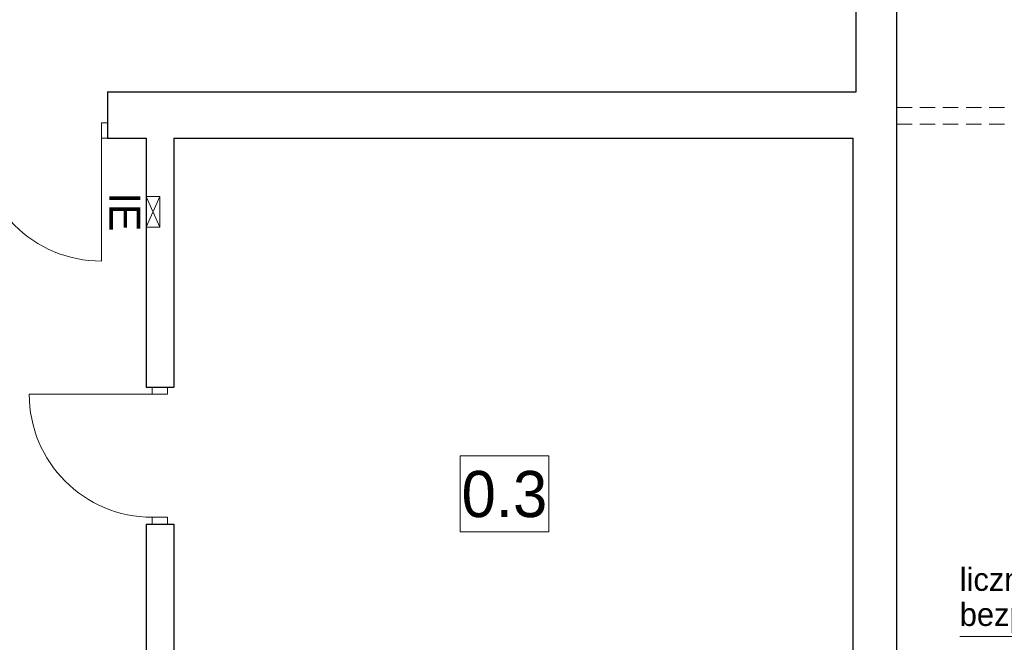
# Model space of a CAD drawing. Extents: x -547885 to -186295, y -25370 to 156194.
# Tile 173 of 256: x -480430 to -474024, y 35439 to 39488. Entities that reach past the tile are written whole.
import ezdxf

# ---------------------------------------------------------------- set-up
doc = ezdxf.new("R2010")
doc.units = 0
doc.header["$MEASUREMENT"] = 0
doc.linetypes.add('Krawędzie ukryte', pattern=[150, 100, -50])
for name, color, linetype, lineweight, true_color in [('instalacja CO_Nr_Pióra__88', 7, 'Continuous', 20, 0xfd4435), ('INSTALACJA IE_Nr_Pióra__88', 7, 'Continuous', 20, 0xfd4435), ('INWENT CO_Nr_Pióra__88', 7, 'Continuous', 20, 0xfd4435), ('INWENT OPISY_Nr_Pióra__88', 7, 'Continuous', 20, 0xfd4435)]:
    doc.layers.add(name, color=color, linetype=linetype, lineweight=lineweight, true_color=true_color)
for name, color, linetype, lineweight in [('INWENT OPISY_Nr_Pióra__21', 7, 'Continuous', 9), ('INWENT WYMIARY_Nr_Pióra__21', 7, 'Continuous', 9), ('INWENT. DRZWI_Nr_Pióra__5', 7, 'Continuous', 13), ('INWENT.ŚCIANY_Nr_Pióra__1', 7, 'Continuous', 25), ('Istniejące stropy_Nr_Pióra__5', 7, 'Continuous', 13)]:
    doc.layers.add(name, color=color, linetype=linetype, lineweight=lineweight)
doc.layers.add('INWENT WYMIARY', color=7, linetype='Continuous')
doc.styles.add('GENERATED_STYLE_1', font='txt')
doc.styles.add('GENERATED_STYLE_2', font='txt')
doc.styles.add('GENERATED_STYLE_6', font='txt')
doc.styles.add('GENERATED_STYLE_7', font='txt')
doc.dimstyles.new('GENERATED_STYLE__5', dxfattribs={"dimtxt": 160.000002, "dimasz": 114, "dimexe": 0.18, "dimexo": 0, "dimgap": 0.09, "dimtad": 1, "dimtih": 1, "dimtoh": 1, "dimdec": 0, "dimlfac": 0.1, "dimzin": 0, "dimdsep": 46, "dimtxsty": 'GENERATED_STYLE_2', "dimblk": 'ARROWHEAD_2', "dimblk1": 'ARROWHEAD_2', "dimblk2": 'ARROWHEAD_2', "dimcen": 0.09, "dimclrd": 7, "dimclre": 7, "dimclrt": 7, "dimazin": 0, "dimtfac": 1, "dimtdec": 4, "dimtmove": 0, "dimatfit": 3, "dimfxl": 0, "dimtolj": 1, "dimtzin": 0, "dimarcsym": 0})
doc.dimstyles.new('GENERATED_STYLE__6', dxfattribs={"dimtxt": 160.000002, "dimasz": 114, "dimexe": 0.18, "dimexo": 0, "dimgap": 0.09, "dimtad": 1, "dimdec": 0, "dimlfac": 0.1, "dimzin": 0, "dimdsep": 46, "dimtxsty": 'GENERATED_STYLE_2', "dimblk": 'ARROWHEAD_2', "dimblk1": 'ARROWHEAD_2', "dimblk2": 'ARROWHEAD_2', "dimcen": 0.09, "dimclrd": 7, "dimclre": 7, "dimclrt": 7, "dimazin": 0, "dimtfac": 1, "dimtdec": 4, "dimtmove": 2, "dimatfit": 3, "dimfxl": 0, "dimtolj": 1, "dimtzin": 0, "dimarcsym": 0})
doc.dimstyles.new('GENERATED_STYLE__7', dxfattribs={"dimtxt": 160.000002, "dimasz": 114, "dimexe": 0.18, "dimexo": 0, "dimgap": 0.09, "dimtad": 1, "dimdec": 0, "dimlfac": 0.1, "dimzin": 0, "dimdsep": 46, "dimtxsty": 'GENERATED_STYLE_2', "dimblk": 'ARROWHEAD_2', "dimblk1": 'ARROWHEAD_2', "dimblk2": 'ARROWHEAD_2', "dimcen": 0.09, "dimclrd": 7, "dimclre": 7, "dimclrt": 7, "dimazin": 0, "dimtfac": 1, "dimtdec": 4, "dimtmove": 0, "dimatfit": 3, "dimfxl": 0, "dimtolj": 1, "dimtzin": 0, "dimarcsym": 0})

# ---------------------------------------------------------------- blocks, each defined once
blk = doc.blocks.new('*D652')
at = {"layer": 'INWENT WYMIARY_Nr_Pióra__21', "linetype": 'Continuous'}
for p, q in [((-509898.3, 46932.8), (-509898.3, 47157.8)), ((-471873.3, 46932.8), (-471873.3, 47157.8)), ((-509855, 47120.3), (-509941.6, 46970.3)), ((-471916.6, 46970.3), (-471830, 47120.3)), ((-509971.7, 47045.3), (-509898.3, 47045.3)), ((-509898.3, 47045.3), (-471873.3, 47045.3)), ((-471873.3, 47045.3), (-471800, 47045.3))]:
    blk.add_line(p, q, dxfattribs=at)
at = {"layer": 'INWENT WYMIARY_Nr_Pióra__21', "insert": (-491116.2, 47077.3), "char_height": 160, "attachment_point": 7, "style": 'GENERATED_STYLE_2'}
blk.add_mtext('{3\xa0803}', dxfattribs=at)
blk = doc.blocks.new('ARROWHEAD_2')
at = {"color": 0, "linetype": 'Continuous', "lineweight": 0}
for p, q in [((-0.378, -0.655), (0.378, 0.655)), ((0, 0), (-1, 0))]:
    blk.add_line(p, q, dxfattribs=at)
blk = doc.blocks.new('*D654')
at = {"layer": 'INWENT WYMIARY_Nr_Pióra__21', "linetype": 'Continuous'}
for p, q in [((-471317.1, 45190.9), (-471167.1, 45104.3)), ((-471242.1, 45147.6), (-471242.1, 45221)), ((-471129.6, 45147.6), (-471354.6, 45147.6)), ((-471167.1, 45044.3), (-471317.1, 45130.9)), ((-471242.1, 45087.6), (-471242.1, 45147.6)), ((-471129.6, 45087.6), (-471354.6, 45087.6))]:
    blk.add_line(p, q, dxfattribs=at)
at = {"layer": 'INWENT WYMIARY_Nr_Pióra__21', "char_height": 160, "attachment_point": 7, "rotation": 90, "style": 'GENERATED_STYLE_2'}
for s, insert in [('{6}', (-471274.1, 45248.7)), ('{1\xa0238}', (-471274.1, 38667.2))]:
    blk.add_mtext(s, dxfattribs=dict(at, insert=insert))
blk = doc.blocks.new('*D655')
at = {"layer": 'INWENT WYMIARY_Nr_Pióra__21', "linetype": 'Continuous'}
for p, q in [((-470945.1, 45104.3), (-471095.1, 45190.9)), ((-471020.1, 45147.6), (-471020.1, 45221)), ((-470907.6, 45147.6), (-471132.6, 45147.6)), ((-471020.1, 32707.6), (-471020.1, 45147.6)), ((-471095.1, 32750.9), (-470945.1, 32664.3)), ((-470907.6, 32707.6), (-471132.6, 32707.6)), ((-471020.1, 32634.3), (-471020.1, 32707.6))]:
    blk.add_line(p, q, dxfattribs=at)
at = {"layer": 'INWENT WYMIARY_Nr_Pióra__21', "insert": (-471052.1, 38697.2), "char_height": 160, "attachment_point": 7, "rotation": 90, "style": 'GENERATED_STYLE_2'}
blk.add_mtext('{1\xa0244}', dxfattribs=at)

msp = doc.modelspace()

# ---------------------------------------------------------------- linework, layer by layer
at = {"layer": 'instalacja CO_Nr_Pióra__88', "linetype": 'Continuous'}
msp.add_line((-474314, 35476.5), (-473216.4, 35476.5), dxfattribs=at)
at = {"layer": 'INSTALACJA IE_Nr_Pióra__88', "linetype": 'Continuous'}
for p, q in [((-479608.3, 38137.6), (-479608.3, 38337.6)), ((-479608.3, 38337.6), (-479518.3, 38337.6)), ((-479608.3, 38137.6), (-479518.3, 38337.6)), ((-479518.3, 38137.6), (-479608.3, 38337.6)), ((-479518.3, 38337.6), (-479518.3, 38137.6)), ((-479518.3, 38137.6), (-479608.3, 38137.6))]:
    msp.add_line(p, q, dxfattribs=at)
at = {"layer": 'INWENT. DRZWI_Nr_Pióra__5', "linetype": 'Continuous'}
for p, q in [((-479898.3, 38717.6), (-479898.3, 38817.6)), ((-479898.3, 38817.6), (-479858.3, 38817.6)), ((-479858.3, 38717.6), (-479898.3, 38717.6)), ((-479898.3, 38717.6), (-479898.3, 37917.6)), ((-479568.3, 37097.6), (-479568.3, 37052.6)), ((-479468.3, 37052.6), (-479468.3, 37097.6)), ((-479568.3, 37052.6), (-480368.3, 37052.6)), ((-479568.3, 37052.6), (-479468.3, 37052.6)), ((-479568.3, 36207.6), (-479568.3, 36252.6)), ((-479568.3, 36252.6), (-479468.3, 36252.6)), ((-479468.3, 36252.6), (-479468.3, 36207.6))]:
    msp.add_line(p, q, dxfattribs=at)
for centre in [(-479898.3, 38717.6), (-479568.3, 37052.6)]:
    msp.add_arc(centre, 800, 180, 270, dxfattribs=at)
at = {"layer": 'INWENT.ŚCIANY_Nr_Pióra__1', "linetype": 'Continuous'}
for p, q in [((-474988.3, 39017.6), (-474988.3, 44337.6)), ((-474723.3, 33467.6), (-474723.3, 44337.6)), ((-479858.3, 39017.6), (-479858.3, 38717.6)), ((-479858.3, 39017.6), (-474988.3, 39017.6)), ((-479858.3, 38717.6), (-479608.3, 38717.6)), ((-479608.3, 38717.6), (-479608.3, 37097.6)), ((-479428.3, 38717.6), (-479428.3, 37097.6)), ((-479428.3, 38717.6), (-475008.3, 38717.6)), ((-475008.3, 33467.6), (-475008.3, 38717.6)), ((-479608.3, 37097.6), (-479428.3, 37097.6)), ((-479608.3, 36207.6), (-479428.3, 36207.6)), ((-479608.3, 36207.6), (-479608.3, 33467.6)), ((-479428.3, 36207.6), (-479428.3, 33467.6))]:
    msp.add_line(p, q, dxfattribs=at)
at = {"layer": 'Istniejące stropy_Nr_Pióra__5', "linetype": 'Krawędzie ukryte'}
for p, q in [((-474723.3, 38917.6), (-472623.3, 38917.6)), ((-474723.3, 38807.6), (-472623.3, 38807.6))]:
    msp.add_line(p, q, dxfattribs=at)

# ---------------------------------------------------------------- texts
at = {"layer": 'INWENT CO_Nr_Pióra__88', "linetype": 'Continuous', "insert": (-474314, 35923.7), "char_height": 150, "width": 1984.783, "attachment_point": 1, "line_spacing_factor": 0.912556, "style": 'GENERATED_STYLE_6'}
msp.add_mtext('{liczniki\\Pbezpieczniki}', dxfattribs=at)
at = {"layer": 'INWENT OPISY_Nr_Pióra__88', "linetype": 'Continuous', "insert": (-479646.2, 38237.6), "char_height": 200, "attachment_point": 2, "rotation": 270, "style": 'GENERATED_STYLE_7'}
msp.add_mtext('{IE}', dxfattribs=at)

# ---------------------------------------------------------------- dimensions: what is measured, and where the dimension line sits
at = {"layer": 'INWENT WYMIARY', "linetype": 'Continuous'}
dim = msp.add_linear_dim(base=(-509898.3276, 47045.2825), p1=(-509898.3276, 34625.6987), p2=(-471873.3243, 33972.4433), dimstyle='GENERATED_STYLE__5', dxfattribs=at)
dim.commit()
dim.dimension.update_dxf_attribs({"geometry": '*D652', "text_midpoint": (-490842.6723, 47157.2825)})
for base, p1, dimstyle, picture, middle in [((-471242.1, 32707.6), (-471873.3, 45087.6), 'GENERATED_STYLE__6', '*D654', (-471354.1, 45309.4)), ((-471020.1, 32707.6), (-471873.3, 32707.6), 'GENERATED_STYLE__7', '*D655', (-471132.1, 38970.8))]:
    dim = msp.add_linear_dim(base=base, p1=p1, p2=(-488783.3, 45147.6), angle=90, dimstyle=dimstyle, dxfattribs=at)
    dim.commit()
    dim.dimension.update_dxf_attribs({"geometry": picture, "text_midpoint": middle})

# ---------------------------------------------------------------- next in the draw order: wipeouts: each hides what was drawn before it
at = {"linetype": 'Continuous', "ltscale": 1914651.407186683}
msp.add_wipeout([(-477564.4, 36651.2), (-476988.4, 36651.2), (-476988.4, 36157.1), (-477564.4, 36157.1)], dxfattribs=at).dxf.layer = 'INWENT OPISY_Nr_Pióra__21'

# ---------------------------------------------------------------- next in the draw order: linework, layer by layer
at = {"layer": 'INWENT OPISY_Nr_Pióra__21', "linetype": 'Continuous', "flags": 128}
msp.add_lwpolyline([(-477564.4, 36651.2), (-476988.4, 36651.2), (-476988.4, 36157.1), (-477564.4, 36157.1)], close=True, dxfattribs=at)

# ---------------------------------------------------------------- next in the draw order: texts
at = {"layer": 'INWENT OPISY_Nr_Pióra__21', "linetype": 'Continuous', "insert": (-477276.4, 36249.1), "char_height": 300, "attachment_point": 8, "style": 'GENERATED_STYLE_1'}
msp.add_mtext('{0.3 }', dxfattribs=at)

doc.saveas('drawing.dxf')
